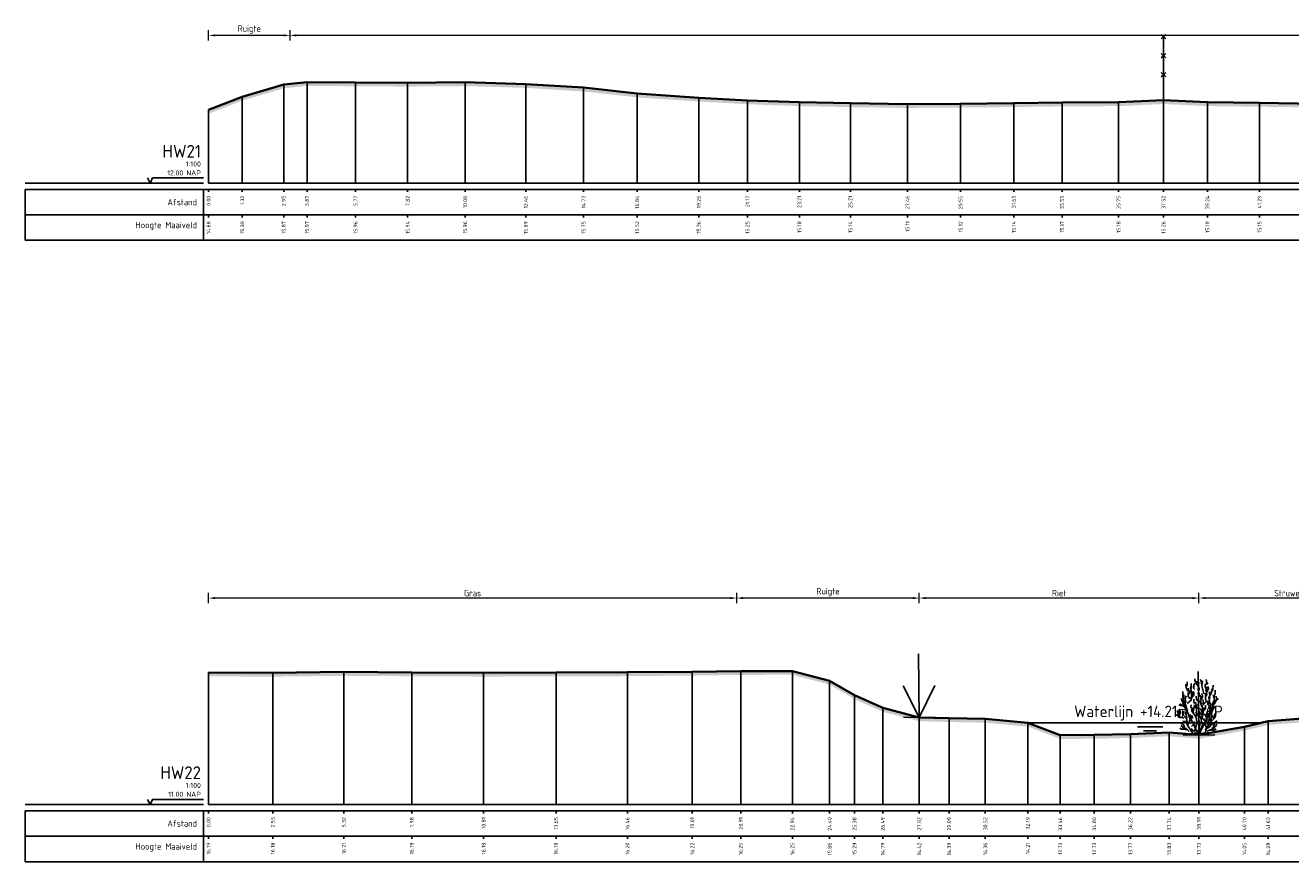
# Model space of a CAD drawing. Header units: metres. Extents: x 197883 to 206898, y 361907 to 364395.
# Tile 97 of 256: x 205777 to 205826, y 362822 to 362855. Entities that reach past the tile are written whole.
import ezdxf
from ezdxf.enums import TextEntityAlignment as Align

# ---------------------------------------------------------------- set-up
doc = ezdxf.new("R2010")
doc.units = ezdxf.units.M
doc.header["$PDMODE"] = 35
doc.header["$PDSIZE"] = 0.075
for name, color, linetype, lineweight in [('B-ME-GR-HEESTER-SD', 90, 'Continuous', 25), ('B-ME-GR-RIET-SD', 120, 'Continuous', 25), ('B-ME-IE-TERREINAFSCHEIDING_KUNSTMATIG_RASTERHEKWERK-SD', 20, 'Continuous', 25), ('X-ME-AL-PROFIEL_HUIDIG MAAIVELD-GD', 252, 'Continuous', 0), ('X-XX-AL-DETAIL1-M', 7, 'Continuous', 18), ('X-XX-AL-DWARSPROFIEL_PROFIELLIJN MAAIVELD-GD', 8, 'Continuous', 35), ('X-XX-AL-NAP-T18', 7, 'Continuous', 18)]:
    doc.layers.add(name, color=color, linetype=linetype, lineweight=lineweight)
doc.layers.add('X-ME-AL-PROFIEL_WATERLIJN-GD', color=150, linetype='Continuous')
doc.layers.add('X-ME-AL-PROFIELRASTER-S', color=7, linetype='Continuous')
doc.styles.add('NLCS-ISO', font='NLCS-ISO.ttf', dxfattribs={"height": 1.8})
doc.styles.add('NLCS-ISO-ANNOTATIVE-T18', font='NLCS-ISO.ttf', dxfattribs={"height": 1.8})
doc.styles.add('NLCS-ISO-M100-T25', font='NLCS-ISO.ttf', dxfattribs={"height": 0.25})
doc.dimstyles.new('NLCS-M100-T25-PIJL_L2_H1', dxfattribs={"dimscale": 0.1, "dimtxt": 2.5, "dimasz": 2.5, "dimexe": 2, "dimexo": 2, "dimgap": 0.7, "dimtad": 1, "dimzin": 0, "dimdsep": 46, "dimtxsty": 'NLCS-ISO-M100-T25', "dimcen": 0, "dimdle": 2, "dimclrd": 256, "dimclre": 256, "dimclrt": 256, "dimadec": 1, "dimazin": 0, "dimtfac": 1, "dimtdec": 3, "dimtofl": 0, "dimtmove": 0, "dimatfit": 3, "dimfxl": 2, "dimfxlon": 1, "dimtfillclr": 256, "dimtolj": 1, "dimtzin": 0, "dimlwd": -1, "dimlwe": -1, "dimarcsym": 0})

# ---------------------------------------------------------------- blocks, each defined once
blk = doc.blocks.new('SAL-PROFIELRASTER-D')
at = {"color": 0, "linetype": 'ByBlock', "lineweight": -2, "flags": 128}
for points in [[(-2, 0), (-72, 0)], [(-24, 2), (-23, 0), (-22, 2), (-2, 2)], [(-72, -12.5), (-72, -2.5)], [(0, -2.5), (-72, -2.5)], [(-2, -12.5), (-2, -2.5)], [(0, -12.5), (-72, -12.5)]]:
    blk.add_lwpolyline(points, dxfattribs=at)
at = {"color": 0, "linetype": 'ByBlock', "lineweight": -2, "style": 'NLCS-ISO-ANNOTATIVE-T18'}
blk.add_text('NAP', height=2, dxfattribs=at).set_placement((-3, 3), align=Align.RIGHT)
blk.add_text('Afstand', height=2.5, dxfattribs=at).set_placement((-4.5, -7.5), align=Align.MIDDLE_RIGHT)
for tag, height, p in [('PROFIELNR', 5, (-3, 10)), ('NAP', 2, (-9.94, 3)), ('SCHAAL', 2, (-3, 6.5))]:
    blk.add_attdef(tag, text='', height=height, dxfattribs=at).set_placement(p, align=Align.RIGHT)
blk = doc.blocks.new('SAL-PROFIELRASTER_BALK_EIND1-D')
at = {"color": 0, "linetype": 'ByBlock', "lineweight": -2, "flags": 128}
for points in [[(0, 0), (1, 0)], [(0, -2.5), (1, -2.5)], [(0, -12.5), (1, -12.5)]]:
    blk.add_lwpolyline(points, dxfattribs=at)
blk = doc.blocks.new('SAL-PROFIELRASTER_BALK-D')
at = {"color": 0, "linetype": 'ByBlock', "lineweight": -2}
for p, q in [((-72, -12.5), (-72, -2.5)), ((-2, -2.5), (-2, -12.5)), ((0, -12.5), (-72, -12.5))]:
    blk.add_line(p, q, dxfattribs=at)
at = {"color": 0, "linetype": 'ByBlock', "lineweight": -2, "style": 'NLCS-ISO-ANNOTATIVE-T18'}
for tag, height, p in [('TITEL1', 2.5, (-4.5, -6.5)), ('TITEL2', 1.5, (-4.5, -9.5))]:
    blk.add_attdef(tag, text='', height=height, dxfattribs=at).set_placement(p, align=Align.MIDDLE_RIGHT)
blk = doc.blocks.new('SAL-PROFIELRASTER_BALK_EIND2-D')
at = {"color": 0, "linetype": 'ByBlock', "lineweight": -2}
blk.add_line((1, -12.5), (0, -12.5), dxfattribs=at)
blk = doc.blocks.new('SAL-PROFIELRASTER_BALK_DATA-D')
at = {"color": 0, "linetype": 'ByBlock', "lineweight": -2}
blk.add_lwpolyline([(0, -3.5), (0, -2.5)], dxfattribs=at)
at = {"color": 0, "linetype": 'ByBlock', "lineweight": -2, "style": 'NLCS-ISO-ANNOTATIVE-T18'}
blk.add_attdef('GETAL', text='', height=1.5, rotation=90, dxfattribs=at).set_placement((0.75, -5), align=Align.RIGHT)
blk = doc.blocks.new('SAL-PROFIELRASTER_AANHAAL-D')
at = {"color": 9, "linetype": 'ByBlock', "lineweight": -2, "flags": 128}
blk.add_lwpolyline([(0, 1), (0, 0)], dxfattribs=at)
blk = doc.blocks.new('*D29')
at = {"layer": 'Defpoints', "color": 0, "transparency": 16777216}
for p in [(205787.059, 362854.472), (205787.059, 362846.357), (205962.44, 362846.357)]:
    blk.add_point(p, dxfattribs=at)
at = {"layer": 'X-XX-AL-DETAIL1-M', "color": 253, "transparency": 16777216}
for p, q in [((205787.059, 362854.272), (205787.059, 362854.672)), ((205962.44, 362854.272), (205962.44, 362854.672)), ((205962.19, 362854.472), (205787.309, 362854.472))]:
    blk.add_line(p, q, dxfattribs=at)
for points in [[(205787.309, 362854.514), (205787.309, 362854.431), (205787.059, 362854.472)], [(205962.19, 362854.514), (205962.19, 362854.431), (205962.44, 362854.472)]]:
    blk.add_solid(points, dxfattribs=at)
at = {"layer": 'X-XX-AL-DETAIL1-M', "color": 253, "transparency": 16777216, "insert": (205874.75, 362854.667), "char_height": 0.25, "attachment_point": 5, "style": 'NLCS-ISO-M100-T25'}
blk.add_mtext('\\A1;Gras', dxfattribs=at)
blk = doc.blocks.new('SIE-RASTERHEKWERK-SOD')
at = {"flags": 128}
for points in [[(-0.035, 1.035), (0.035, 0.965)], [(-0.035, 0.965), (0, 1), (0.035, 1.035)], [(0, 0), (0, 1)], [(-0.035, 0.735), (0.035, 0.665)], [(-0.035, 0.665), (0, 0.7), (0.035, 0.735)], [(-0.035, 0.435), (0.035, 0.365)], [(-0.035, 0.365), (0, 0.4), (0.035, 0.435)]]:
    blk.add_lwpolyline(points, dxfattribs=at)
blk = doc.blocks.new('*D31')
at = {"layer": 'Defpoints', "color": 0, "transparency": 16777216}
for p in [(205783.859, 362832.351), (205783.859, 362824.236), (205804.609, 362824.236)]:
    blk.add_point(p, dxfattribs=at)
at = {"layer": 'X-XX-AL-DETAIL1-M', "color": 253, "transparency": 16777216}
for p, q in [((205783.859, 362832.151), (205783.859, 362832.551)), ((205804.359, 362832.351), (205784.109, 362832.351)), ((205804.609, 362832.151), (205804.609, 362832.551))]:
    blk.add_line(p, q, dxfattribs=at)
for points in [[(205784.109, 362832.392), (205784.109, 362832.309), (205783.859, 362832.351)], [(205804.359, 362832.392), (205804.359, 362832.309), (205804.609, 362832.351)]]:
    blk.add_solid(points, dxfattribs=at)
at = {"layer": 'X-XX-AL-DETAIL1-M', "color": 253, "transparency": 16777216, "insert": (205794.234, 362832.546), "char_height": 0.25, "attachment_point": 5, "style": 'NLCS-ISO-M100-T25'}
blk.add_mtext('\\A1;Gras', dxfattribs=at)
blk = doc.blocks.new('SGR-RIET DWP-SOD')
at = {"flags": 128}
for points in [[(0, 0), (-0.01, 1)], [(-0.255, 0.497), (0, 0), (0.245, 0.503)], [(-0.25, -0.003), (0.25, 0.003)]]:
    blk.add_lwpolyline(points, dxfattribs=at)
blk = doc.blocks.new('*D32')
at = {"layer": 'Defpoints', "color": 0, "transparency": 16777216}
for p in [(205811.783, 362832.351), (205811.783, 362824.236), (205822.769, 362824.236)]:
    blk.add_point(p, dxfattribs=at)
at = {"layer": 'X-XX-AL-DETAIL1-M', "color": 253, "transparency": 16777216}
for p, q in [((205811.783, 362832.151), (205811.783, 362832.551)), ((205822.519, 362832.351), (205812.033, 362832.351)), ((205822.769, 362832.151), (205822.769, 362832.551))]:
    blk.add_line(p, q, dxfattribs=at)
for points in [[(205812.033, 362832.392), (205812.033, 362832.309), (205811.783, 362832.351)], [(205822.519, 362832.392), (205822.519, 362832.309), (205822.769, 362832.351)]]:
    blk.add_solid(points, dxfattribs=at)
at = {"layer": 'X-XX-AL-DETAIL1-M', "color": 253, "transparency": 16777216, "insert": (205817.276, 362832.546), "char_height": 0.25, "attachment_point": 5, "style": 'NLCS-ISO-M100-T25'}
blk.add_mtext('\\A1;Riet', dxfattribs=at)
blk = doc.blocks.new('*D33')
at = {"layer": 'Defpoints', "color": 0, "transparency": 16777216}
for p in [(205822.769, 362832.351), (205822.769, 362824.236), (205829.954, 362824.236)]:
    blk.add_point(p, dxfattribs=at)
at = {"layer": 'X-XX-AL-DETAIL1-M', "color": 253, "transparency": 16777216}
for p, q in [((205822.769, 362832.151), (205822.769, 362832.551)), ((205829.704, 362832.351), (205823.019, 362832.351)), ((205829.954, 362832.151), (205829.954, 362832.551))]:
    blk.add_line(p, q, dxfattribs=at)
for points in [[(205823.019, 362832.392), (205823.019, 362832.309), (205822.769, 362832.351)], [(205829.704, 362832.392), (205829.704, 362832.309), (205829.954, 362832.351)]]:
    blk.add_solid(points, dxfattribs=at)
at = {"layer": 'X-XX-AL-DETAIL1-M', "color": 253, "transparency": 16777216, "insert": (205826.361, 362832.546), "char_height": 0.25, "attachment_point": 5, "style": 'NLCS-ISO-M100-T25'}
blk.add_mtext('\\A1;Struweel', dxfattribs=at)
blk = doc.blocks.new('SGR-HEESTER_S01_E_ZIJ-D')
blk.add_line((-0.166, 0), (0.141, 0))
at = {"flags": 128}
for points in [[(-0.881, 3.429), (-1.01, 3.698), (-1.022, 3.992)], [(-0.975, 3.816), (-0.916, 3.956), (-0.916, 4.168)], [(-0.599, 3.64), (-0.599, 3.886), (-0.599, 4.039)], [(-0.387, 3.734), (-0.387, 3.91), (-0.305, 4.074)], [(-0.2, 4.074), (-0.317, 4.285), (-0.317, 4.402)], [(-0.035, 3.816), (-0.153, 3.992), (-0.153, 4.238)], [(-0.059, 4.003), (0, 4.086), (-0.047, 4.168)], [(-0.012, 3.476), (0.023, 3.663), (-0.023, 3.863), (-0.023, 3.98)], [(0.2, 4.015), (0.164, 4.261), (0.106, 4.367)], [(0.399, 3.241), (0.317, 3.534), (0.235, 3.863), (0.282, 4.25)], [(0.552, 3.487), (0.575, 3.628), (0.493, 3.781), (0.493, 4.015)], [(0.587, 4.062), (0.587, 4.226), (0.575, 4.355)], [(0.575, 3.968), (0.716, 4.097)], [(-1.256, 2.866), (-1.268, 3.112), (-1.256, 3.405)], [(-0.889, 1.874), (-1.064, 2.356), (-1.218, 2.75), (-1.196, 3.166)], [(-1.092, 2.514), (-1.033, 2.666), (-1.08, 2.854), (-1.01, 3.065)], [(-0.933, 2.465), (-0.604, 2.728), (-0.582, 3.231), (-0.56, 3.45)], [(-0.693, 2.83), (-0.845, 3.03), (-0.845, 3.323)], [(-0.822, 3.147), (-0.775, 3.358), (-0.822, 3.558), (-0.822, 3.687)], [(-0.787, 3.241), (-0.611, 3.487), (-0.658, 3.769)], [(-0.599, 2.819), (-0.47, 3.088), (-0.481, 3.241), (-0.399, 3.405)], [(-0.493, 2.983), (-0.399, 3.1), (-0.399, 3.323)], [(-0.329, 3.581), (-0.434, 3.687), (-0.423, 3.839)], [(-0.094, 2.666), (-0.2, 2.783), (-0.211, 3.041)], [(0.141, 2.854), (0.153, 3.006), (-0.082, 3.3)], [(0.035, 3.217), (-0.023, 3.335), (-0.047, 3.64), (-0.059, 3.687)], [(0.2, 2.431), (0.129, 2.69), (0.27, 3.03), (0.235, 3.264)], [(0.294, 2.312), (0.557, 2.597), (0.513, 2.925), (0.513, 3.275)], [(0.564, 3.053), (0.622, 3.241), (0.575, 3.44), (0.634, 3.781)], [(0.634, 3.393), (0.751, 3.628), (0.74, 3.816)], [(0.751, 2.431), (0.834, 2.654), (0.787, 3.006)], [(0.834, 3.194), (0.822, 3.393)], [(0.869, 2.877), (0.834, 3.041), (0.986, 3.346), (1.022, 3.616)], [(0.995, 2.312), (1.214, 2.728), (1.126, 3.144)], [(1.045, 3.44), (1.092, 3.593), (1.115, 3.91)], [(1.198, 2.912), (1.198, 3.112), (1.268, 3.182), (1.28, 3.511)], [(1.292, 2.619), (1.397, 2.83), (1.339, 3.041)], [(-1.362, 2.279), (-1.573, 2.361)], [(-1.515, 1.587), (-1.444, 1.775), (-1.55, 2.021)], [(-1.08, 2.115), (-1.233, 2.267), (-1.503, 2.443)], [(-1.174, 2.443), (-1.327, 2.643), (-1.397, 2.854)], [(-0.564, 2.044), (-0.634, 2.22), (-0.611, 2.361)], [(0.009, 0.233), (-0.319, 0.386), (-0.144, 0.955), (-0.254, 1.415), (-0.582, 1.918), (-0.495, 2.159)], [(-0.399, 1.716), (-0.481, 1.81), (-0.387, 2.044), (-0.352, 2.373)], [(-0.352, 2.478), (-0.387, 2.619), (-0.399, 2.807)], [(-0.341, 2.138), (-0.223, 2.361), (-0.258, 2.572)], [(-0.294, 2.185), (-0.07, 2.42)], [(0.235, 1.763), (0.188, 1.962), (0.035, 2.068)], [(0.097, 0.321), (0.272, 0.78), (0.184, 1.196), (0.272, 1.459), (0.294, 2.115), (0.075, 2.684)], [(0.305, 2.42), (0.364, 2.584), (0.317, 2.783)], [(0.305, 1.728), (0.364, 1.904), (0.411, 2.162)], [(0.411, 1.939), (0.505, 2.068), (0.528, 2.349)], [(0.579, 1.677), (0.885, 1.962), (0.907, 2.29), (0.885, 2.553)], [(0.869, 2.021), (0.834, 2.267), (0.693, 2.385), (0.693, 2.69)], [(1.022, 1.81), (1.139, 2.08), (1.327, 2.244)], [(1.045, 1.997), (1.151, 2.197), (1.162, 2.572)], [(1.057, 2.361), (1.233, 2.478), (1.339, 2.654), (1.538, 2.854)], [(-1.432, 1.34), (-1.597, 1.423), (-1.714, 1.528), (-1.761, 1.634)], [(-1.152, 1.305), (-1.524, 1.415), (-1.7, 1.918)], [(-0.963, 0.918), (-1.057, 1.047), (-1.256, 1.094)], [(-0.166, 0), (-0.517, 0.145), (-0.67, 0.408), (-0.933, 0.802), (-0.933, 1.021), (-0.977, 1.284), (-1.24, 1.568), (-1.174, 1.874)], [(-0.939, 1.352), (-0.975, 1.458), (-1.01, 1.645), (-1.069, 1.739), (-0.986, 1.833)], [(-0.845, 0.824), (-0.736, 1.043), (-0.604, 1.437), (-0.692, 1.612)], [(-0.693, 1.235), (-0.763, 1.399), (-0.822, 1.622)], [(-0.622, 1.2), (-0.493, 1.364), (-0.528, 1.516)], [(-0.582, 0.671), (-0.341, 0.868), (-0.385, 1.065)], [(0.012, 1.481), (-0.106, 1.575), (-0.164, 1.692), (-0.258, 1.798)], [(0.059, 0.437), (-0.012, 0.578), (0, 0.848), (-0.117, 1.094)], [(0.27, 1.317), (0.07, 1.446), (0.012, 1.704), (-0.094, 1.833)], [(0.528, 1.035), (0.446, 1.129), (0.352, 1.258), (0.153, 1.282), (0.012, 1.411)], [(0.023, 0.601), (0.082, 0.777), (0.082, 0.942), (0.023, 1.106)], [(0.119, 0.102), (0.491, 0.167), (0.579, 0.474), (0.885, 0.671), (0.951, 1.13), (1.017, 1.918)], [(0.688, 0.802), (0.557, 1.108), (0.601, 1.502), (0.206, 1.743)], [(0.622, 0.59), (0.763, 0.73), (0.763, 0.977), (0.716, 1.223)], [(0.916, 1.082), (0.798, 1.258), (0.775, 1.434), (0.681, 1.61)], [(0.845, 1.376), (0.822, 1.54), (0.869, 1.681)], [(0.998, 1.082), (1.139, 1.247), (1.292, 1.387)], [(1.115, 1.282), (1.209, 1.47), (1.245, 1.645), (1.374, 1.704)], [(1.139, 0.942), (1.28, 1.012), (1.432, 1.118)], [(-0.975, 0.402), (-1.221, 0.449), (-1.362, 0.449), (-1.503, 0.519)], [(-0.758, 0.277), (-0.999, 0.518), (-1.24, 0.583), (-1.415, 0.736)], [(-1.127, 0.637), (-1.198, 0.777), (-1.397, 0.918)], [(-0.305, 0.32), (-0.47, 0.32), (-0.599, 0.508)], [(-0.141, 0.085), (-0.305, 0.167), (-0.352, 0.214)], [(0, 0), (-0.141, 0.144)], [(-0.023, 0), (0.141, 0.203)], [(0.141, 0), (0.528, 0.062), (0.669, 0.214)], [(0.493, 0.367), (0.599, 0.59), (0.47, 0.883)], [(0.622, 0.299), (0.951, 0.43), (1.28, 0.583)], [(0.798, 0.801), (0.845, 0.953)], [(0.928, 0.754), (1.104, 0.918), (1.198, 0.918)], [(0.939, 0.367), (1.198, 0.379), (1.35, 0.461)], [(1.01, 0.508), (1.198, 0.625), (1.151, 0.719), (1.233, 0.895)], [(1.268, 0.637), (1.397, 0.836)]]:
    blk.add_lwpolyline(points, dxfattribs=at)
blk = doc.blocks.new('*D44')
at = {"layer": 'Defpoints', "color": 0, "transparency": 16777216}
for p in [(205783.859, 362854.472), (205783.859, 362846.357), (205787.059, 362846.357)]:
    blk.add_point(p, dxfattribs=at)
at = {"layer": 'X-XX-AL-DETAIL1-M', "color": 253, "transparency": 16777216}
for p, q in [((205783.859, 362854.272), (205783.859, 362854.672)), ((205787.059, 362854.272), (205787.059, 362854.672)), ((205786.809, 362854.472), (205784.109, 362854.472))]:
    blk.add_line(p, q, dxfattribs=at)
for points in [[(205784.109, 362854.514), (205784.109, 362854.431), (205783.859, 362854.472)], [(205786.809, 362854.514), (205786.809, 362854.431), (205787.059, 362854.472)]]:
    blk.add_solid(points, dxfattribs=at)
at = {"layer": 'X-XX-AL-DETAIL1-M', "color": 253, "transparency": 16777216, "insert": (205785.459, 362854.705), "char_height": 0.25, "attachment_point": 5, "style": 'NLCS-ISO-M100-T25'}
blk.add_mtext('\\A1;Ruigte', dxfattribs=at)
blk = doc.blocks.new('*D45')
at = {"layer": 'Defpoints', "color": 0, "transparency": 16777216}
for p in [(205804.609, 362832.351), (205804.609, 362824.236), (205811.783, 362824.236)]:
    blk.add_point(p, dxfattribs=at)
at = {"layer": 'X-XX-AL-DETAIL1-M', "color": 253, "transparency": 16777216}
for p, q in [((205804.609, 362832.151), (205804.609, 362832.551)), ((205811.533, 362832.351), (205804.859, 362832.351)), ((205811.783, 362832.151), (205811.783, 362832.551))]:
    blk.add_line(p, q, dxfattribs=at)
for points in [[(205804.859, 362832.392), (205804.859, 362832.309), (205804.609, 362832.351)], [(205811.533, 362832.392), (205811.533, 362832.309), (205811.783, 362832.351)]]:
    blk.add_solid(points, dxfattribs=at)
at = {"layer": 'X-XX-AL-DETAIL1-M', "color": 253, "transparency": 16777216, "insert": (205808.196, 362832.583), "char_height": 0.25, "attachment_point": 5, "style": 'NLCS-ISO-M100-T25'}
blk.add_mtext('\\A1;Ruigte', dxfattribs=at)

msp = doc.modelspace()

# ---------------------------------------------------------------- hatches: boundary and pattern name
at = {"layer": 'X-ME-AL-PROFIEL_HUIDIG MAAIVELD-GD'}
h = msp.add_hatch(dxfattribs=at)
h.set_pattern_fill('AGR-MAAIVELD', color=256, scale=0.05, pattern_type=2)
h.set_pattern_definition([(45, (-18.044, -690.46336), (-0.25000007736, 0.25000007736), []), (45, (-18.0797, -690.42765), (0, 0.50000015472), [0.3535535, -0.3535535]), (45, (-18.11543, -690.39193), (0, 0.50000015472), [0.3535535, -0.3535535]), (45, (-18.15164, -690.35572), (0, 0.50000015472), [0.3535535, -0.3535535]), (45, (-18.18686, -690.3205), (0, 0.50000015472), [0.3535535, -0.3535535]), (45, (-18.22257, -690.2848), (0, 0.50000015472), [0.3535535, -0.3535535]), (45, (-18.2583, -690.24908), (0, 0.50000015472), [0.3535535, -0.3535535]), (315, (-18.044, -690.46336), (0.25000007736, 0.25000007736), []), (315, (-18.0083, -690.42765), (0.50000015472, -1e-16), [0.3535535, -0.3535535]), (315, (-17.97257, -690.39193), (0.50000015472, -1e-16), [0.3535535, -0.3535535]), (315, (-17.93636, -690.35572), (0.50000015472, -1e-16), [0.3535535, -0.3535535]), (315, (-17.90114, -690.3205), (0.50000015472, -1e-16), [0.3535535, -0.3535535]), (315, (-17.86543, -690.2848), (0.50000015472, -1e-16), [0.3535535, -0.3535535]), (315, (-17.8297, -690.24908), (0.50000015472, -1e-16), [0.3535535, -0.3535535])])
h.paths.add_polyline_path([(205965.784, 362851.928), (205963.249, 362851.977), (205962.44, 362852.092), (205961.267, 362852.085), (205959.509, 362851.988), (205957.219, 362851.936), (205954.964, 362851.907), (205952.387, 362851.859), (205949.905, 362851.748), (205947.204, 362851.693), (205944.991, 362851.601), (205942.618, 362851.491), (205940.697, 362851.393), (205939.224, 362851.291), (205937.25, 362851.204), (205935.629, 362851.196), (205933.603, 362851.261), (205931.727, 362851.388), (205930.417, 362851.416), (205928.071, 362851.523), (205925.69, 362851.629), (205922.032, 362851.629), (205919.596, 362851.675), (205917.21, 362851.671), (205914.649, 362851.69), (205912.4, 362851.695), (205910.133, 362851.71), (205907.913, 362851.789), (205905.51, 362851.789), (205902.934, 362851.904), (205900.547, 362851.963), (205898.154, 362852.039), (205896.287, 362852.106), (205894.081, 362852.173), (205891.964, 362852.218), (205889.499, 362852.272), (205887.53, 362852.245), (205885.149, 362852.144), (205883.011, 362852.003), (205880.369, 362851.785), (205877.949, 362851.658), (205875.513, 362851.552), (205873.299, 362851.498), (205871.042, 362851.476), (205868.688, 362851.472), (205866.494, 362851.414), (205864.461, 362851.395), (205862.348, 362851.38), (205860.466, 362851.393), (205858.289, 362851.424), (205856.367, 362851.428), (205854.359, 362851.418), (205852.204, 362851.459), (205850.166, 362851.509), (205848.258, 362851.457), (205846.364, 362851.545), (205844.416, 362851.561), (205842.182, 362851.59), (205840.113, 362851.62), (205838.166, 362851.603), (205835.868, 362851.653), (205833.74, 362851.7), (205831.616, 362851.726), (205829.474, 362851.751), (205827.391, 362851.786), (205825.152, 362851.818), (205823.102, 362851.843), (205821.377, 362851.924), (205819.609, 362851.842), (205817.392, 362851.831), (205815.494, 362851.804), (205813.407, 362851.787), (205811.319, 362851.771), (205809.074, 362851.802), (205807.07, 362851.842), (205805.031, 362851.915), (205803.117, 362852.021), (205800.697, 362852.186), (205798.588, 362852.417), (205796.323, 362852.558), (205793.939, 362852.627), (205791.681, 362852.61), (205789.629, 362852.621), (205787.728, 362852.638), (205786.812, 362852.538), (205785.182, 362852.056), (205783.859, 362851.542), (205783.859, 362851.392), (205785.182, 362851.906), (205786.812, 362852.388), (205787.728, 362852.488), (205789.629, 362852.471), (205791.681, 362852.46), (205793.939, 362852.477), (205796.323, 362852.408), (205798.588, 362852.267), (205800.697, 362852.036), (205803.117, 362851.871), (205805.031, 362851.765), (205807.07, 362851.692), (205809.074, 362851.652), (205811.319, 362851.621), (205813.407, 362851.637), (205815.494, 362851.654), (205817.392, 362851.681), (205819.609, 362851.692), (205821.377, 362851.774), (205823.102, 362851.693), (205825.152, 362851.668), (205827.391, 362851.636), (205829.474, 362851.601), (205831.616, 362851.576), (205833.74, 362851.55), (205835.868, 362851.503), (205838.166, 362851.453), (205840.113, 362851.47), (205842.182, 362851.44), (205844.416, 362851.411), (205846.364, 362851.395), (205848.258, 362851.307), (205850.166, 362851.359), (205852.204, 362851.309), (205854.359, 362851.268), (205856.367, 362851.278), (205858.289, 362851.274), (205860.466, 362851.243), (205862.348, 362851.23), (205864.461, 362851.245), (205866.494, 362851.264), (205868.688, 362851.322), (205871.042, 362851.326), (205873.299, 362851.348), (205875.513, 362851.402), (205877.949, 362851.508), (205880.369, 362851.635), (205883.011, 362851.853), (205885.149, 362851.994), (205887.53, 362852.095), (205889.499, 362852.122), (205891.964, 362852.068), (205894.081, 362852.023), (205896.287, 362851.956), (205898.154, 362851.889), (205900.547, 362851.813), (205902.934, 362851.754), (205905.51, 362851.639), (205907.913, 362851.639), (205910.133, 362851.56), (205912.4, 362851.545), (205914.649, 362851.54), (205917.21, 362851.521), (205919.596, 362851.525), (205922.032, 362851.479), (205925.69, 362851.479), (205928.071, 362851.373), (205930.417, 362851.266), (205931.727, 362851.238), (205933.603, 362851.111), (205935.629, 362851.046), (205937.25, 362851.054), (205939.224, 362851.141), (205940.697, 362851.243), (205942.618, 362851.341), (205944.991, 362851.451), (205947.204, 362851.543), (205949.905, 362851.598), (205952.387, 362851.709), (205954.964, 362851.757), (205957.219, 362851.786), (205959.509, 362851.838), (205961.267, 362851.935), (205962.44, 362851.942), (205963.249, 362851.827), (205965.784, 362851.778)])
h = msp.add_hatch(dxfattribs=at)
h.set_pattern_fill('AGR-MAAIVELD', color=256, scale=0.05, pattern_type=2)
h.set_pattern_definition([(45, (-18.044, -677.39407), (-0.25000007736, 0.25000007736), []), (45, (-18.0797, -677.35836), (0, 0.50000015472), [0.3535535, -0.3535535]), (45, (-18.11543, -677.32264), (0, 0.50000015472), [0.3535535, -0.3535535]), (45, (-18.15164, -677.28643), (0, 0.50000015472), [0.3535535, -0.3535535]), (45, (-18.18686, -677.2512), (0, 0.50000015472), [0.3535535, -0.3535535]), (45, (-18.22257, -677.2155), (0, 0.50000015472), [0.3535535, -0.3535535]), (45, (-18.2583, -677.1798), (0, 0.50000015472), [0.3535535, -0.3535535]), (315, (-18.044, -677.39407), (0.25000007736, 0.25000007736), []), (315, (-18.0083, -677.35836), (0.50000015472, -1e-16), [0.3535535, -0.3535535]), (315, (-17.97257, -677.32264), (0.50000015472, -1e-16), [0.3535535, -0.3535535]), (315, (-17.93636, -677.28643), (0.50000015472, -1e-16), [0.3535535, -0.3535535]), (315, (-17.90114, -677.2512), (0.50000015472, -1e-16), [0.3535535, -0.3535535]), (315, (-17.86543, -677.2155), (0.50000015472, -1e-16), [0.3535535, -0.3535535]), (315, (-17.8297, -677.1798), (0.50000015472, -1e-16), [0.3535535, -0.3535535])])
h.paths.add_polyline_path([(206040.922, 362829.149), (206040.922, 362828.999), (206040.29, 362829.019), (206039.434, 362828.956), (206036.984, 362828.891), (206034.483, 362828.933), (206031.974, 362828.94), (206029.75, 362828.953), (206027.797, 362828.941), (206025.385, 362828.956), (206022.882, 362828.935), (206020.63, 362828.934), (206018.4, 362828.867), (206016.144, 362828.795), (206013.871, 362828.66), (206011.878, 362828.576), (206009.697, 362828.544), (206007.742, 362828.564), (206005.542, 362828.605), (206003.474, 362828.542), (206001.389, 362828.486), (205999.113, 362828.384), (205996.659, 362828.313), (205994.307, 362828.19), (205992.266, 362828.154), (205990.176, 362828.126), (205987.939, 362828.109), (205985.877, 362828.139), (205983.763, 362828.078), (205981.763, 362828.105), (205979.701, 362828.02), (205977.448, 362828.04), (205975.444, 362828.048), (205973.472, 362828.029), (205971.544, 362828.042), (205969.716, 362828.069), (205967.667, 362828.168), (205965.623, 362828.234), (205963.521, 362828.233), (205961.651, 362828.215), (205959.553, 362828.184), (205957.82, 362828.186), (205955.567, 362828.195), (205953.473, 362828.299), (205951.484, 362828.422), (205949.464, 362828.548), (205947.487, 362828.662), (205945.407, 362828.792), (205943.244, 362828.855), (205941.407, 362828.896), (205939.416, 362828.876), (205937.238, 362828.899), (205935.246, 362828.875), (205933.269, 362828.89), (205931.183, 362828.904), (205929.19, 362828.95), (205927.334, 362828.969), (205925.221, 362829.011), (205923.26, 362829.041), (205921.366, 362829.099), (205919.439, 362829.118), (205917.4, 362829.133), (205915.328, 362829.054), (205913.49, 362828.856), (205911.67, 362828.609), (205909.802, 362828.343), (205907.976, 362828.149), (205905.957, 362828.072), (205903.966, 362828.038), (205902.133, 362828.008), (205900.146, 362828.056), (205898.192, 362828.116), (205896.225, 362828.148), (205894.194, 362828.208), (205892.083, 362828.29), (205890.178, 362828.355), (205888.118, 362828.47), (205886.031, 362828.548), (205883.951, 362828.6), (205881.995, 362828.656), (205880.078, 362828.724), (205878.219, 362828.756), (205876.314, 362828.801), (205874.364, 362828.834), (205872.62, 362828.863), (205870.69, 362828.87), (205868.807, 362828.914), (205866.868, 362828.964), (205864.949, 362828.955), (205862.846, 362828.929), (205860.967, 362828.911), (205859.266, 362828.847), (205857.656, 362828.85), (205855.75, 362828.836), (205853.59, 362828.866), (205851.501, 362828.915), (205849.476, 362828.99), (205847.51, 362829.072), (205845.796, 362829.131), (205843.989, 362829.169), (205842.011, 362829.199), (205839.936, 362829.298), (205838.093, 362829.392), (205836.25, 362829.453), (205834.544, 362829.462), (205833.554, 362829.337), (205832.055, 362828.926), (205830.961, 362828.54), (205829.954, 362828.016), (205829.04, 362827.61), (205827.353, 362827.501), (205825.489, 362827.363), (205824.557, 362827.139), (205822.769, 362826.82), (205821.6, 362826.92), (205820.075, 362826.851), (205818.656, 362826.818), (205817.321, 362826.813), (205816.051, 362827.296), (205814.377, 362827.45), (205812.952, 362827.478), (205811.783, 362827.508), (205810.347, 362827.879), (205809.236, 362828.38), (205808.261, 362828.949), (205806.796, 362829.333), (205804.768, 362829.332), (205802.865, 362829.303), (205800.317, 362829.281), (205797.51, 362829.272), (205794.666, 362829.265), (205791.843, 362829.277), (205789.176, 362829.294), (205786.385, 362829.262), (205783.859, 362829.272), (205783.859, 362829.422), (205786.385, 362829.412), (205789.176, 362829.444), (205791.843, 362829.427), (205794.666, 362829.415), (205797.51, 362829.422), (205800.317, 362829.431), (205802.865, 362829.453), (205804.768, 362829.482), (205806.796, 362829.483), (205808.261, 362829.099), (205809.236, 362828.53), (205810.347, 362828.029), (205811.783, 362827.658), (205812.952, 362827.628), (205814.377, 362827.6), (205816.051, 362827.446), (205817.321, 362826.963), (205818.656, 362826.968), (205820.075, 362827.001), (205821.6, 362827.07), (205822.769, 362826.97), (205824.557, 362827.289), (205825.489, 362827.513), (205827.353, 362827.651), (205829.04, 362827.76), (205829.954, 362828.166), (205830.961, 362828.69), (205832.055, 362829.076), (205833.554, 362829.487), (205834.544, 362829.612), (205836.25, 362829.603), (205838.093, 362829.542), (205839.936, 362829.448), (205842.011, 362829.349), (205843.989, 362829.319), (205845.796, 362829.281), (205847.51, 362829.222), (205849.476, 362829.14), (205851.501, 362829.065), (205853.59, 362829.016), (205855.75, 362828.986), (205857.656, 362829), (205859.266, 362828.997), (205860.967, 362829.061), (205862.846, 362829.079), (205864.949, 362829.105), (205866.868, 362829.114), (205868.807, 362829.064), (205870.69, 362829.02), (205872.62, 362829.013), (205874.364, 362828.984), (205876.314, 362828.951), (205878.219, 362828.906), (205880.078, 362828.874), (205881.995, 362828.806), (205883.951, 362828.75), (205886.031, 362828.698), (205888.118, 362828.62), (205890.178, 362828.505), (205892.083, 362828.44), (205894.194, 362828.358), (205896.225, 362828.298), (205898.192, 362828.266), (205900.146, 362828.206), (205902.133, 362828.158), (205903.966, 362828.188), (205905.957, 362828.222), (205907.976, 362828.299), (205909.802, 362828.493), (205911.67, 362828.759), (205913.49, 362829.006), (205915.328, 362829.204), (205917.4, 362829.283), (205919.439, 362829.268), (205921.366, 362829.249), (205923.26, 362829.191), (205925.221, 362829.161), (205927.334, 362829.119), (205929.19, 362829.1), (205931.183, 362829.054), (205933.269, 362829.04), (205935.246, 362829.025), (205937.238, 362829.049), (205939.416, 362829.026), (205941.407, 362829.046), (205943.244, 362829.005), (205945.407, 362828.942), (205947.487, 362828.812), (205949.464, 362828.698), (205951.484, 362828.572), (205953.473, 362828.449), (205955.567, 362828.345), (205957.82, 362828.336), (205959.553, 362828.334), (205961.651, 362828.365), (205963.521, 362828.383), (205965.623, 362828.384), (205967.667, 362828.318), (205969.716, 362828.219), (205971.544, 362828.192), (205973.472, 362828.179), (205975.444, 362828.198), (205977.448, 362828.19), (205979.701, 362828.17), (205981.763, 362828.255), (205983.763, 362828.228), (205985.877, 362828.289), (205987.939, 362828.259), (205990.176, 362828.276), (205992.266, 362828.304), (205994.307, 362828.34), (205996.659, 362828.463), (205999.113, 362828.534), (206001.389, 362828.636), (206003.474, 362828.692), (206005.542, 362828.755), (206007.742, 362828.714), (206009.697, 362828.694), (206011.878, 362828.726), (206013.871, 362828.81), (206016.144, 362828.945), (206018.4, 362829.017), (206020.63, 362829.084), (206022.882, 362829.085), (206025.385, 362829.106), (206027.797, 362829.091), (206029.75, 362829.103), (206031.974, 362829.09), (206034.483, 362829.083), (206036.984, 362829.041), (206039.434, 362829.106), (206040.29, 362829.169)])

# ---------------------------------------------------------------- linework, layer by layer
at = {"layer": 'X-ME-AL-PROFIEL_WATERLIJN-GD'}
for points in [[(205816.051, 362827.446), (205825.21, 362827.446)], [(205820.356, 362827.282), (205821.356, 362827.282)], [(205820.598, 362827.137), (205821.098, 362827.137)]]:
    msp.add_lwpolyline(points, dxfattribs=at)
at = {"layer": 'X-XX-AL-DWARSPROFIEL_PROFIELLIJN MAAIVELD-GD'}
for points in [[(205783.859, 362851.542), (205785.182, 362852.056), (205786.812, 362852.538), (205787.728, 362852.638), (205789.629, 362852.621), (205791.681, 362852.61), (205793.939, 362852.627), (205796.323, 362852.558), (205798.588, 362852.417), (205800.697, 362852.186), (205803.117, 362852.021), (205805.031, 362851.915), (205807.07, 362851.842), (205809.074, 362851.802), (205811.319, 362851.771), (205813.407, 362851.787), (205815.494, 362851.804), (205817.392, 362851.831), (205819.609, 362851.842), (205821.377, 362851.924), (205823.102, 362851.843), (205825.152, 362851.818), (205827.391, 362851.786)], [(205783.859, 362829.422), (205786.385, 362829.412), (205789.176, 362829.444), (205791.843, 362829.427), (205794.666, 362829.415), (205797.51, 362829.422), (205800.317, 362829.431), (205802.865, 362829.453), (205804.768, 362829.482), (205806.796, 362829.483), (205808.261, 362829.099), (205809.236, 362828.53), (205810.347, 362828.029), (205811.783, 362827.658), (205812.952, 362827.628), (205814.377, 362827.6), (205816.051, 362827.446), (205817.321, 362826.963), (205818.656, 362826.968), (205820.075, 362827.001), (205821.6, 362827.07), (205822.769, 362826.97), (205824.557, 362827.289), (205825.489, 362827.513), (205827.353, 362827.651)]]:
    msp.add_lwpolyline(points, dxfattribs=at)

# ---------------------------------------------------------------- block references
at = {"layer": 'B-ME-GR-HEESTER-SD', "xscale": 0.5, "yscale": 0.5, "zscale": 0.5}
msp.add_blockref('SGR-HEESTER_S01_E_ZIJ-D', (205822.769, 362826.97), dxfattribs=at)
at = {"layer": 'B-ME-GR-RIET-SD', "xscale": 2.5, "yscale": 2.5, "zscale": 2.5}
for p in [(205811.783, 362827.658), (205822.769, 362826.97)]:
    msp.add_blockref('SGR-RIET DWP-SOD', p, dxfattribs=at)
at = {"layer": 'B-ME-IE-TERREINAFSCHEIDING_KUNSTMATIG_RASTERHEKWERK-SD', "xscale": 2.5, "yscale": 2.5, "zscale": 2.5}
msp.add_blockref('SIE-RASTERHEKWERK-SOD', (205821.377, 362851.924), dxfattribs=at)
at = {"layer": 'X-ME-AL-PROFIELRASTER-S'}
for p, yscale in [((205786.812, 362848.666), 3.872), ((205787.728, 362848.666), 3.972), ((205789.629, 362848.666), 3.955), ((205791.681, 362848.666), 3.944000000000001), ((205793.939, 362848.666), 3.961), ((205796.323, 362848.666), 3.891999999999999), ((205785.182, 362848.666), 3.390000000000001), ((205798.588, 362848.666), 3.750999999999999), ((205800.697, 362848.666), 3.52), ((205783.859, 362848.666), 2.875999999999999), ((205803.117, 362848.666), 3.355), ((205805.031, 362848.666), 3.249000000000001), ((205807.07, 362848.666), 3.176), ((205809.074, 362848.666), 3.135999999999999), ((205811.319, 362848.666), 3.105), ((205813.407, 362848.666), 3.121), ((205815.494, 362848.666), 3.138), ((205817.392, 362848.666), 3.164999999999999), ((205819.609, 362848.666), 3.176), ((205821.377, 362848.666), 3.257999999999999), ((205823.102, 362848.666), 3.177), ((205825.152, 362848.666), 3.151999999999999), ((205783.859, 362824.236), 5.186), ((205786.385, 362824.236), 5.175999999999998), ((205789.176, 362824.236), 5.207999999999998), ((205791.843, 362824.236), 5.190999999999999), ((205794.666, 362824.236), 5.178999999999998), ((205797.51, 362824.236), 5.186), ((205800.317, 362824.236), 5.195), ((205802.865, 362824.236), 5.216999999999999), ((205804.768, 362824.236), 5.245999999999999), ((205806.796, 362824.236), 5.247), ((205808.261, 362824.236), 4.863), ((205809.236, 362824.236), 4.294), ((205810.347, 362824.236), 3.792999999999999), ((205811.783, 362824.236), 3.422000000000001), ((205812.952, 362824.236), 3.391999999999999), ((205814.377, 362824.236), 3.364000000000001), ((205816.051, 362824.236), 3.210000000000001), ((205816.051, 362824.236), 3.210000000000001), ((205824.557, 362824.236), 3.053000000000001), ((205825.489, 362824.236), 3.276999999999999), ((205825.489, 362824.236), 3.276999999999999), ((205817.321, 362824.236), 2.727), ((205818.656, 362824.236), 2.731999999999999), ((205820.075, 362824.236), 2.765000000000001), ((205821.6, 362824.236), 2.834), ((205822.769, 362824.236), 2.734)]:
    msp.add_blockref('SAL-PROFIELRASTER_AANHAAL-D', p, dxfattribs=dict(at, yscale=yscale))
at = {"layer": 'X-ME-AL-PROFIELRASTER-S', "xscale": 0.1, "yscale": 0.1, "zscale": 0.1}
for name, p, values in [('SAL-PROFIELRASTER-D', (205783.859, 362848.666), {'PROFIELNR': 'HW21', 'SCHAAL': '1:100', 'NAP': '12.00'}), ('SAL-PROFIELRASTER_BALK_DATA-D', (205783.859, 362848.666), {'GETAL': '0.00'}), ('SAL-PROFIELRASTER_BALK_DATA-D', (205785.182, 362848.666), {'GETAL': '1.32'}), ('SAL-PROFIELRASTER_BALK_DATA-D', (205786.812, 362848.666), {'GETAL': '2.95'}), ('SAL-PROFIELRASTER_BALK_DATA-D', (205787.728, 362848.666), {'GETAL': '3.87'}), ('SAL-PROFIELRASTER_BALK_DATA-D', (205789.629, 362848.666), {'GETAL': '5.77'}), ('SAL-PROFIELRASTER_BALK_DATA-D', (205791.681, 362848.666), {'GETAL': '7.82'}), ('SAL-PROFIELRASTER_BALK_DATA-D', (205793.939, 362848.666), {'GETAL': '10.08'}), ('SAL-PROFIELRASTER_BALK_DATA-D', (205796.323, 362848.666), {'GETAL': '12.46'}), ('SAL-PROFIELRASTER_BALK_DATA-D', (205798.588, 362848.666), {'GETAL': '14.73'}), ('SAL-PROFIELRASTER_BALK_DATA-D', (205800.697, 362848.666), {'GETAL': '16.84'}), ('SAL-PROFIELRASTER_BALK_DATA-D', (205803.117, 362848.666), {'GETAL': '19.26'}), ('SAL-PROFIELRASTER_BALK_DATA-D', (205805.031, 362848.666), {'GETAL': '21.17'}), ('SAL-PROFIELRASTER_BALK_DATA-D', (205807.07, 362848.666), {'GETAL': '23.21'}), ('SAL-PROFIELRASTER_BALK_DATA-D', (205809.074, 362848.666), {'GETAL': '25.21'}), ('SAL-PROFIELRASTER_BALK_DATA-D', (205811.319, 362848.666), {'GETAL': '27.46'}), ('SAL-PROFIELRASTER_BALK_DATA-D', (205813.407, 362848.666), {'GETAL': '29.55'}), ('SAL-PROFIELRASTER_BALK_DATA-D', (205815.494, 362848.666), {'GETAL': '31.63'}), ('SAL-PROFIELRASTER_BALK_DATA-D', (205817.392, 362848.666), {'GETAL': '33.53'}), ('SAL-PROFIELRASTER_BALK_DATA-D', (205819.609, 362848.666), {'GETAL': '35.75'}), ('SAL-PROFIELRASTER_BALK_DATA-D', (205821.377, 362848.666), {'GETAL': '37.52'}), ('SAL-PROFIELRASTER_BALK_DATA-D', (205823.102, 362848.666), {'GETAL': '39.24'}), ('SAL-PROFIELRASTER_BALK_DATA-D', (205825.152, 362848.666), {'GETAL': '41.29'}), ('SAL-PROFIELRASTER_BALK-D', (205783.859, 362847.666), {'TITEL1': 'Hoogte Maaiveld'}), ('SAL-PROFIELRASTER_BALK_DATA-D', (205783.859, 362847.666), {'GETAL': '14.88'}), ('SAL-PROFIELRASTER_BALK_DATA-D', (205785.182, 362847.666), {'GETAL': '15.39'}), ('SAL-PROFIELRASTER_BALK_DATA-D', (205786.812, 362847.666), {'GETAL': '15.87'}), ('SAL-PROFIELRASTER_BALK_DATA-D', (205787.728, 362847.666), {'GETAL': '15.97'}), ('SAL-PROFIELRASTER_BALK_DATA-D', (205789.629, 362847.666), {'GETAL': '15.96'}), ('SAL-PROFIELRASTER_BALK_DATA-D', (205791.681, 362847.666), {'GETAL': '15.94'}), ('SAL-PROFIELRASTER_BALK_DATA-D', (205793.939, 362847.666), {'GETAL': '15.96'}), ('SAL-PROFIELRASTER_BALK_DATA-D', (205796.323, 362847.666), {'GETAL': '15.89'}), ('SAL-PROFIELRASTER_BALK_DATA-D', (205798.588, 362847.666), {'GETAL': '15.75'}), ('SAL-PROFIELRASTER_BALK_DATA-D', (205800.697, 362847.666), {'GETAL': '15.52'}), ('SAL-PROFIELRASTER_BALK_DATA-D', (205803.117, 362847.666), {'GETAL': '15.36'}), ('SAL-PROFIELRASTER_BALK_DATA-D', (205805.031, 362847.666), {'GETAL': '15.25'}), ('SAL-PROFIELRASTER_BALK_DATA-D', (205807.07, 362847.666), {'GETAL': '15.18'}), ('SAL-PROFIELRASTER_BALK_DATA-D', (205809.074, 362847.666), {'GETAL': '15.14'}), ('SAL-PROFIELRASTER_BALK_DATA-D', (205811.319, 362847.666), {'GETAL': '15.11'}), ('SAL-PROFIELRASTER_BALK_DATA-D', (205813.407, 362847.666), {'GETAL': '15.12'}), ('SAL-PROFIELRASTER_BALK_DATA-D', (205815.494, 362847.666), {'GETAL': '15.14'}), ('SAL-PROFIELRASTER_BALK_DATA-D', (205817.392, 362847.666), {'GETAL': '15.17'}), ('SAL-PROFIELRASTER_BALK_DATA-D', (205819.609, 362847.666), {'GETAL': '15.18'}), ('SAL-PROFIELRASTER_BALK_DATA-D', (205821.377, 362847.666), {'GETAL': '15.26'}), ('SAL-PROFIELRASTER_BALK_DATA-D', (205823.102, 362847.666), {'GETAL': '15.18'}), ('SAL-PROFIELRASTER_BALK_DATA-D', (205825.152, 362847.666), {'GETAL': '15.15'}), ('SAL-PROFIELRASTER-D', (205783.859, 362824.236), {'PROFIELNR': 'HW22', 'SCHAAL': '1:100', 'NAP': '11.00'}), ('SAL-PROFIELRASTER_BALK_DATA-D', (205783.859, 362824.236), {'GETAL': '0.00'}), ('SAL-PROFIELRASTER_BALK_DATA-D', (205786.385, 362824.236), {'GETAL': '2.53'}), ('SAL-PROFIELRASTER_BALK_DATA-D', (205789.176, 362824.236), {'GETAL': '5.32'}), ('SAL-PROFIELRASTER_BALK_DATA-D', (205791.843, 362824.236), {'GETAL': '7.98'}), ('SAL-PROFIELRASTER_BALK_DATA-D', (205794.666, 362824.236), {'GETAL': '10.81'}), ('SAL-PROFIELRASTER_BALK_DATA-D', (205797.51, 362824.236), {'GETAL': '13.65'}), ('SAL-PROFIELRASTER_BALK_DATA-D', (205800.317, 362824.236), {'GETAL': '16.46'}), ('SAL-PROFIELRASTER_BALK_DATA-D', (205802.865, 362824.236), {'GETAL': '19.01'}), ('SAL-PROFIELRASTER_BALK_DATA-D', (205804.768, 362824.236), {'GETAL': '20.91'}), ('SAL-PROFIELRASTER_BALK_DATA-D', (205806.796, 362824.236), {'GETAL': '22.94'}), ('SAL-PROFIELRASTER_BALK_DATA-D', (205808.261, 362824.236), {'GETAL': '24.40'}), ('SAL-PROFIELRASTER_BALK_DATA-D', (205809.236, 362824.236), {'GETAL': '25.38'}), ('SAL-PROFIELRASTER_BALK_DATA-D', (205810.347, 362824.236), {'GETAL': '26.49'}), ('SAL-PROFIELRASTER_BALK_DATA-D', (205811.783, 362824.236), {'GETAL': '27.92'}), ('SAL-PROFIELRASTER_BALK_DATA-D', (205812.952, 362824.236), {'GETAL': '29.09'}), ('SAL-PROFIELRASTER_BALK_DATA-D', (205814.377, 362824.236), {'GETAL': '30.52'}), ('SAL-PROFIELRASTER_BALK_DATA-D', (205816.051, 362824.236), {'GETAL': '32.19'}), ('SAL-PROFIELRASTER_BALK_DATA-D', (205816.051, 362824.236), {'GETAL': '32.19'}), ('SAL-PROFIELRASTER_BALK_DATA-D', (205817.321, 362824.236), {'GETAL': '33.46'}), ('SAL-PROFIELRASTER_BALK_DATA-D', (205818.656, 362824.236), {'GETAL': '34.80'}), ('SAL-PROFIELRASTER_BALK_DATA-D', (205820.075, 362824.236), {'GETAL': '36.22'}), ('SAL-PROFIELRASTER_BALK_DATA-D', (205821.6, 362824.236), {'GETAL': '37.74'}), ('SAL-PROFIELRASTER_BALK_DATA-D', (205822.769, 362824.236), {'GETAL': '38.91'}), ('SAL-PROFIELRASTER_BALK_DATA-D', (205824.557, 362824.236), {'GETAL': '40.70'}), ('SAL-PROFIELRASTER_BALK_DATA-D', (205825.489, 362824.236), {'GETAL': '41.63'}), ('SAL-PROFIELRASTER_BALK_DATA-D', (205825.489, 362824.236), {'GETAL': '41.63'}), ('SAL-PROFIELRASTER_BALK-D', (205783.859, 362823.236), {'TITEL1': 'Hoogte Maaiveld'}), ('SAL-PROFIELRASTER_BALK_DATA-D', (205783.859, 362823.236), {'GETAL': '16.19'}), ('SAL-PROFIELRASTER_BALK_DATA-D', (205786.385, 362823.236), {'GETAL': '16.18'}), ('SAL-PROFIELRASTER_BALK_DATA-D', (205789.176, 362823.236), {'GETAL': '16.21'}), ('SAL-PROFIELRASTER_BALK_DATA-D', (205791.843, 362823.236), {'GETAL': '16.19'}), ('SAL-PROFIELRASTER_BALK_DATA-D', (205794.666, 362823.236), {'GETAL': '16.18'}), ('SAL-PROFIELRASTER_BALK_DATA-D', (205797.51, 362823.236), {'GETAL': '16.19'}), ('SAL-PROFIELRASTER_BALK_DATA-D', (205800.317, 362823.236), {'GETAL': '16.20'}), ('SAL-PROFIELRASTER_BALK_DATA-D', (205802.865, 362823.236), {'GETAL': '16.22'}), ('SAL-PROFIELRASTER_BALK_DATA-D', (205804.768, 362823.236), {'GETAL': '16.25'}), ('SAL-PROFIELRASTER_BALK_DATA-D', (205806.796, 362823.236), {'GETAL': '16.25'}), ('SAL-PROFIELRASTER_BALK_DATA-D', (205808.261, 362823.236), {'GETAL': '15.86'}), ('SAL-PROFIELRASTER_BALK_DATA-D', (205809.236, 362823.236), {'GETAL': '15.29'}), ('SAL-PROFIELRASTER_BALK_DATA-D', (205810.347, 362823.236), {'GETAL': '14.79'}), ('SAL-PROFIELRASTER_BALK_DATA-D', (205811.783, 362823.236), {'GETAL': '14.42'}), ('SAL-PROFIELRASTER_BALK_DATA-D', (205812.952, 362823.236), {'GETAL': '14.39'}), ('SAL-PROFIELRASTER_BALK_DATA-D', (205814.377, 362823.236), {'GETAL': '14.36'}), ('SAL-PROFIELRASTER_BALK_DATA-D', (205816.051, 362823.236), {'GETAL': '14.21'}), ('SAL-PROFIELRASTER_BALK_DATA-D', (205817.321, 362823.236), {'GETAL': '13.73'}), ('SAL-PROFIELRASTER_BALK_DATA-D', (205818.656, 362823.236), {'GETAL': '13.73'}), ('SAL-PROFIELRASTER_BALK_DATA-D', (205820.075, 362823.236), {'GETAL': '13.77'}), ('SAL-PROFIELRASTER_BALK_DATA-D', (205821.6, 362823.236), {'GETAL': '13.83'}), ('SAL-PROFIELRASTER_BALK_DATA-D', (205822.769, 362823.236), {'GETAL': '13.73'}), ('SAL-PROFIELRASTER_BALK_DATA-D', (205824.557, 362823.236), {'GETAL': '14.05'}), ('SAL-PROFIELRASTER_BALK_DATA-D', (205825.489, 362823.236), {'GETAL': '14.28'})]:
    msp.add_blockref(name, p, dxfattribs=at).add_auto_attribs(values)
at = {"layer": 'X-ME-AL-PROFIELRASTER-S', "yscale": 0.1}
for name, p, xscale, zscale in [('SAL-PROFIELRASTER_BALK_EIND1-D', (205783.859, 362848.666), 182.5505301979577, 182.5505301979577), ('SAL-PROFIELRASTER_BALK_EIND2-D', (205783.859, 362847.666), 182.5505301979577, 182.5505301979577), ('SAL-PROFIELRASTER_BALK_EIND1-D', (205783.859, 362824.236), 257.6883281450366, 257.6883281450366), ('SAL-PROFIELRASTER_BALK_EIND2-D', (205783.859, 362823.236), 257.6883281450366, 257.6883281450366)]:
    msp.add_blockref(name, p, dxfattribs=dict(at, xscale=xscale, zscale=zscale))

# ---------------------------------------------------------------- texts
at = {"layer": 'X-XX-AL-NAP-T18', "color": 10, "insert": (205817.868, 362827.535), "char_height": 0.45, "width": 15.43377, "attachment_point": 7, "style": 'NLCS-ISO'}
msp.add_mtext('Waterlijn +14.21m NAP', dxfattribs=at)

# ---------------------------------------------------------------- dimensions: what is measured, and where the dimension line sits
at = {"layer": 'X-XX-AL-DETAIL1-M', "color": 253}
for base, p1, p2, text, picture, middle in [((205783.859, 362854.472), (205787.059, 362846.357), (205783.859, 362846.357), 'Ruigte', '*D44', (205785.459, 362854.472)), ((205787.059, 362854.472), (205962.44, 362846.357), (205787.059, 362846.357), 'Gras', '*D29', (205874.75, 362854.472)), ((205783.859, 362832.351), (205804.609, 362824.236), (205783.859, 362824.236), 'Gras', '*D31', (205794.234, 362832.351)), ((205804.609, 362832.351), (205811.783, 362824.236), (205804.609, 362824.236), 'Ruigte', '*D45', (205808.196, 362832.351)), ((205811.783, 362832.351), (205822.769, 362824.236), (205811.783, 362824.236), 'Riet', '*D32', (205817.276, 362832.351)), ((205822.769, 362832.351), (205829.954, 362824.236), (205822.769, 362824.236), 'Struweel', '*D33', (205826.361, 362832.351))]:
    dim = msp.add_linear_dim(base=base, p1=p1, p2=p2, text=text, dimstyle='NLCS-M100-T25-PIJL_L2_H1', override={"dimclrd": 253, "dimclre": 253, "dimclrt": 253}, dxfattribs=at)
    dim.commit()
    dim.dimension.update_dxf_attribs({"geometry": picture, "text_midpoint": middle, "dimtype": 160})

doc.saveas('drawing.dxf')
